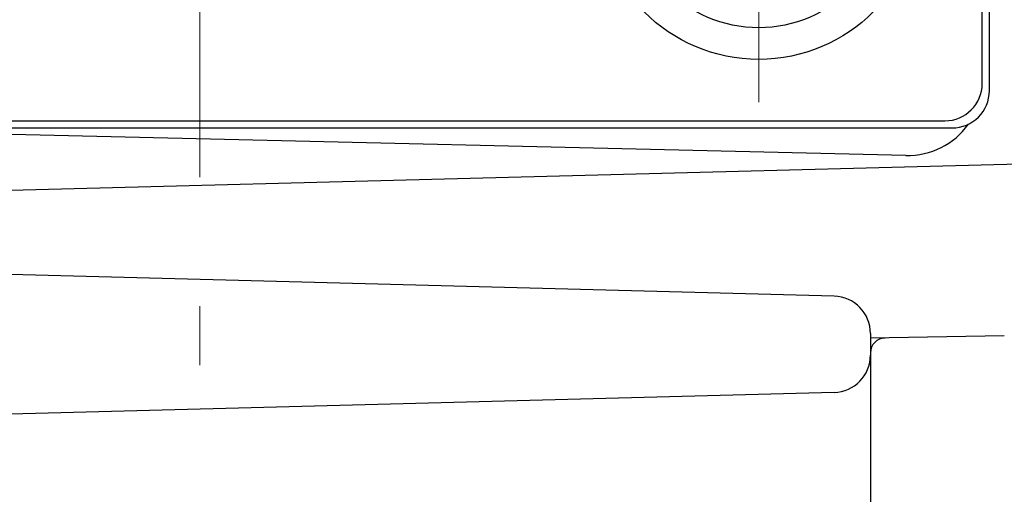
# Model space of a CAD drawing. Header units: millimetres. Extents: x 0 to 1300, y 0 to 891.
# Tile 23 of 148: x 594 to 621, y 247 to 260. Entities that reach past the tile are written whole.
import ezdxf

# ---------------------------------------------------------------- set-up
doc = ezdxf.new("R2010")
doc.units = ezdxf.units.MM
doc.header["$LTSCALE"] = 0.545669
doc.linetypes.add('CENTER', pattern=[50.8, 31.75, -6.35, 6.35, -6.35])
doc.layers.add('NoLayerName_001', color=7, linetype='Continuous')

# ---------------------------------------------------------------- blocks, each defined once
blk = doc.blocks.new('DIM_0002')
at = {"color": 3, "linetype": 'Continuous', "lineweight": 13}
blk.add_arc((60.066, 60.917), 60.066, 345, 255, dxfattribs=at)

msp = doc.modelspace()

# ---------------------------------------------------------------- linework, layer by layer
at = {"layer": 'NoLayerName_001', "color": 4, "linetype": 'CENTER', "lineweight": 13}
msp.add_line((599.10164849, 300.95751471), (599.10164849, 250.86344254), dxfattribs=at)
at = {"layer": 'NoLayerName_001', "color": 110, "linetype": 'Continuous', "lineweight": 25}
for p, q in [((620.29364849, 258.22883634), (620.29364849, 298.61283634)), ((620.10164849, 258.42083634), (620.10164849, 298.42083634)), ((578.90964849, 257.22883634), (619.29364849, 257.22883634)), ((579.10164849, 257.42083634), (619.10164849, 257.42083634))]:
    msp.add_line(p, q, dxfattribs=at)
at = {"layer": 'NoLayerName_001', "color": 7, "linetype": 'Continuous', "lineweight": 25}
for p, q in [((620.10164849, 258.4690222), (620.10164849, 298.37265048)), ((618.05514944, 256.49168516), (589.10164849, 257.16502239)), ((621.10164849, 256.25878583), (590.10130582, 255.44701329)), ((616.12782544, 252.71313099), (590.10130582, 253.39465939)), ((620.69466753, 251.6462774), (617.0931545, 251.58341275)), ((617.10164849, 251.71347367), (617.10164849, 228.88264415)), ((616.12782544, 250.12854169), (590.10130582, 249.44701329))]:
    msp.add_line(p, q, dxfattribs=at)
at = {"layer": 'NoLayerName_001', "color": 110, "linetype": 'CENTER', "lineweight": 13}
msp.add_line((614.10164849, 268.92083634), (614.10164849, 257.92083634), dxfattribs=at)
at = {"layer": 'NoLayerName_001', "color": 110, "linetype": 'Continuous', "lineweight": 25}
msp.add_circle((614.10164849, 263.42083634), 4.35, dxfattribs=at)
at = {"layer": 'NoLayerName_001', "color": 7, "linetype": 'Continuous', "lineweight": 25}
msp.add_circle((614.10164849, 263.42083634), 3.5, dxfattribs=at)
at = {"layer": 'NoLayerName_001', "color": 110, "linetype": 'Continuous', "lineweight": 25}
for centre in [(619.10164849, 258.42083634), (619.29364849, 258.22883634)]:
    msp.add_arc(centre, 1, 270, 0, dxfattribs=at)
at = {"layer": 'NoLayerName_001', "color": 7, "linetype": 'Continuous', "lineweight": 25}
for centre, radius, start, end in [((618.10164849, 258.49114454), 2, 268.667780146, 324.460356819), ((616.10164849, 251.71347367), 1, 0, 88.5), ((617.50164849, 251.19048211), 0.4, 91, 180), ((616.10164849, 251.12819902), 1, 271.5, 0)]:
    msp.add_arc(centre, radius, start, end, dxfattribs=at)

# ---------------------------------------------------------------- block references
at = {"layer": 'NoLayerName_001', "color": 3, "linetype": 'Continuous', "lineweight": 13}
msp.add_blockref('DIM_0002', (539.03552246, 217.50363159), dxfattribs=at)

doc.saveas('drawing.dxf')
